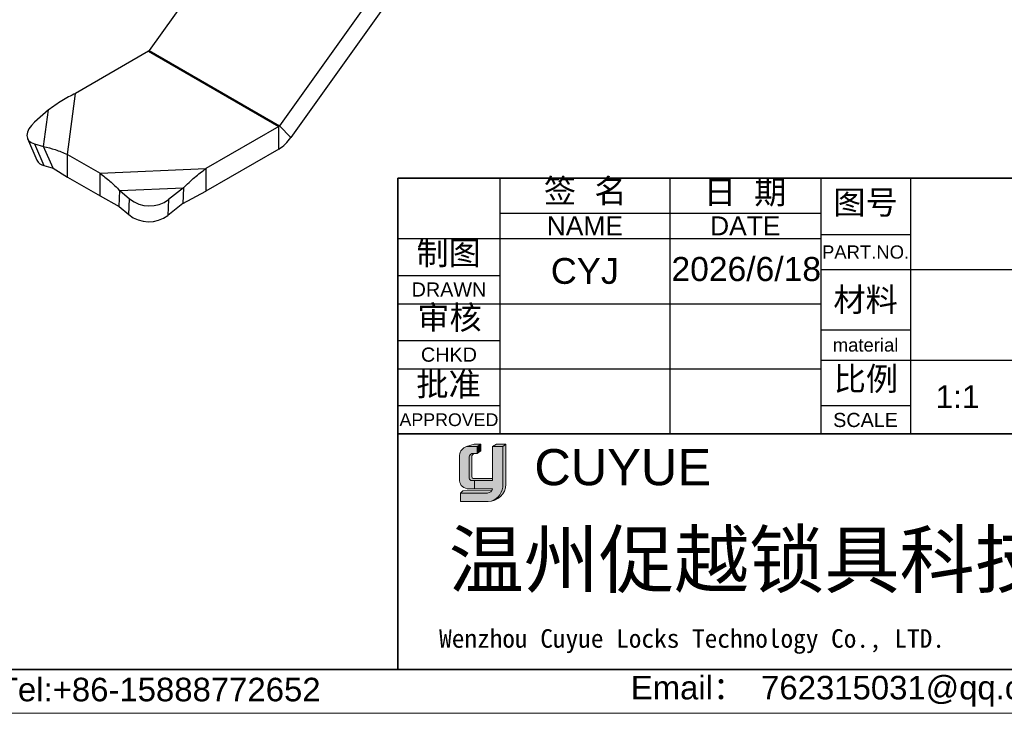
# Model space of a CAD drawing. Header units: millimetres. Extents: x 2502 to 2892, y 1247 to 1516.
# Tile 10 of 21: x 2689 to 2796, y 1247 to 1323. Entities that reach past the tile are written whole.
import ezdxf

# ---------------------------------------------------------------- set-up
doc = ezdxf.new("R2010")
doc.units = ezdxf.units.MM
for name, color, linetype, lineweight in [('0007', 7, 'Continuous', 5), ('实线层', 7, 'Continuous', 25), ('尺寸线层', 3, 'Continuous', 18), ('粗实线层', 7, 'Continuous', 35), ('细实线层', 3, 'Continuous', 18)]:
    doc.layers.add(name, color=color, linetype=linetype, lineweight=lineweight)
doc.styles.get("Standard").update_dxf_attribs({"font": 'arial.ttf'})
doc.styles.add('TEXTSTYLE_2', font='arial.ttf')
doc.styles.add('TEXTSTYLE_3', font='arial.ttf')

msp = doc.modelspace()

# ---------------------------------------------------------------- hatches: boundary and pattern name
at = {"layer": '实线层'}
h = msp.add_hatch(color=30, dxfattribs=at)
edge = h.paths.add_edge_path(flags=0)
edge.add_arc((2737.897725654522, 1275.270338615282), 0.3658501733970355, 103.89623382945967, 180.1196323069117, ccw=False)
edge.add_line((2737.809861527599, 1275.62548118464), (2738.381888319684, 1275.62548118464))
edge.add_line((2738.381888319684, 1275.62548118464), (2738.381888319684, 1276.408252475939))
edge.add_line((2738.381888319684, 1276.408252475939), (2737.232302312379, 1276.408252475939))
edge.add_arc((2737.592507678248, 1275.328620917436), 1.138135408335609, 108.4506221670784, 173.4013944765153)
edge.add_line((2736.461911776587, 1275.459407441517), (2736.461911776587, 1272.695066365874))
edge.add_arc((2737.435781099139, 1272.785792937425), 0.9780862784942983, 185.3223660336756, 272.7233690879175)
edge.add_line((2737.482253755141, 1271.808811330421), (2738.095130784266, 1271.808811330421))
edge.add_line((2738.095130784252, 1271.808811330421), (2738.095130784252, 1272.695066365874))
edge.add_line((2738.095130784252, 1272.695066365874), (2737.819234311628, 1272.695066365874))
edge.add_arc((2737.796228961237, 1272.958637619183), 0.2645733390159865, 177.6597996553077, 274.98831874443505, ccw=False)
edge.add_line((2737.531876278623, 1272.969440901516), (2737.531876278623, 1275.269574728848))
h = msp.add_hatch(color=256, dxfattribs=at)
h.paths.add_polyline_path([(2738.068401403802, 1276.641077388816), (2737.23230231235, 1276.408252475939), (2738.381888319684, 1276.408252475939), (2738.777258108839, 1276.641077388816)], flags=0)
h.paths.add_polyline_path([(2740.065754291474, 1276.408252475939), (2741.185701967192, 1276.408252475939), (2741.514843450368, 1276.641077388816), (2740.478589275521, 1276.641077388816)], flags=0)
msp.add_hatch(color=256, dxfattribs=at).paths.add_polyline_path([(2738.381888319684, 1275.62548118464), (2738.777258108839, 1275.92589367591), (2738.777258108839, 1276.641077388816), (2738.381888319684, 1276.408252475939)], flags=0)
h = msp.add_hatch(color=256, dxfattribs=at)
edge = h.paths.add_edge_path(flags=0)
edge.add_line((2741.514843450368, 1276.641077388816), (2741.185701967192, 1276.408252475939))
edge.add_line((2741.185701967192, 1276.408252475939), (2741.185701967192, 1272.303849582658))
edge.add_arc((2739.328075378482, 1272.231395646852), 1.859039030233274, -71.74154242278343, 2.2336036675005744, ccw=False)
edge.add_arc((2739.602496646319, 1272.353996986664), 1.913004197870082, 279.2658368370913, 358.4978790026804)
edge.add_line((2741.514843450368, 1272.303849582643), (2741.514843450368, 1276.641077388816))
h = msp.add_hatch(color=256, dxfattribs=at)
edge = h.paths.add_edge_path(flags=0)
edge.add_line((2737.795711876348, 1273.128613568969), (2737.795711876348, 1275.269574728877))
edge.add_arc((2738.161561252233, 1275.270338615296), 0.3658501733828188, 103.89623382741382, 180.1196323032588, ccw=False)
edge.add_line((2738.073697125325, 1275.62548118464), (2737.809861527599, 1275.62548118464))
edge.add_arc((2737.897725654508, 1275.270338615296), 0.3658501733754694, 103.8962338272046, 180.1196323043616)
edge.add_line((2737.531876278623, 1275.269574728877), (2737.531876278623, 1272.969440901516))
edge.add_arc((2737.796228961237, 1272.958637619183), 0.264573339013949, 177.6597996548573, 274.9883187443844)
edge.add_line((2737.819234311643, 1272.695066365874), (2740.065754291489, 1272.695066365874))
edge.add_line((2740.065754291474, 1272.695066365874), (2740.065754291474, 1272.917786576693))
edge.add_line((2740.065754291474, 1272.917786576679), (2737.96456442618, 1272.917786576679))
edge.add_arc((2738.003584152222, 1273.1220686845), 0.2079752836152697, 178.1966309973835, 259.1862447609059, ccw=False)
h = msp.add_hatch(color=256, dxfattribs=at)
edge = h.paths.add_edge_path(flags=0)
edge.add_line((2736.82110439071, 1271.598209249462), (2736.585617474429, 1271.339047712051))
edge.add_line((2736.585617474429, 1271.339047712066), (2739.50716355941, 1271.339047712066))
edge.add_arc((2739.400126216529, 1272.033313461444), 0.7024684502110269, 278.7644802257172, 323.8869948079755)
edge.add_line((2739.967619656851, 1271.619292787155), (2736.82110439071, 1271.598209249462))
at = {"layer": '尺寸线层'}
h = msp.add_hatch(color=179, dxfattribs=at)
edge = h.paths.add_edge_path(flags=0)
edge.add_line((2741.185701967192, 1276.408252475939), (2740.065754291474, 1276.408252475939))
edge.add_line((2740.065754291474, 1276.408252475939), (2740.065754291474, 1272.69506636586))
edge.add_line((2740.065754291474, 1272.695066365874), (2738.095130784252, 1272.695066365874))
edge.add_line((2738.095130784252, 1272.695066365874), (2738.095130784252, 1271.808811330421))
edge.add_line((2738.095130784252, 1271.808811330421), (2740.065754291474, 1271.808811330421))
edge.add_arc((2739.40012618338, 1272.033313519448), 0.7024685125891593, 278.7644821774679, 341.36184450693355, ccw=False)
edge.add_line((2739.50716355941, 1271.339047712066), (2736.585617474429, 1271.339047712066))
edge.add_line((2736.585617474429, 1271.339047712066), (2736.585617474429, 1270.441268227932))
edge.add_line((2736.585617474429, 1270.441268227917), (2739.570034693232, 1270.441268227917))
edge.add_arc((2739.60249664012, 1272.353996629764), 1.913003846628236, 269.0276957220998, 279.2658387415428)
edge.add_arc((2739.328075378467, 1272.231395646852), 1.85903903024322, 288.258457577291, 362.2336036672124)
edge.add_line((2741.185701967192, 1272.303849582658), (2741.185701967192, 1276.408252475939))

# ---------------------------------------------------------------- linework, layer by layer
for p, q in [((2729.794797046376, 1305.525678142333), (2729.794797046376, 1278.10785722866)), ((2740.855036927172, 1305.523754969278), (2740.855036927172, 1277.771246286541)), ((2759.288437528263, 1305.523754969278), (2759.288437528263, 1277.771246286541)), ((2775.672728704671, 1305.547425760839), (2775.672728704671, 1277.692509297)), ((2775.673682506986, 1305.523754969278), (2775.673682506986, 1277.771246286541)), ((2785.401467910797, 1305.547425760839), (2785.401467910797, 1277.692509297)), ((2740.855036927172, 1301.734667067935), (2775.673682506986, 1301.734667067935)), ((2775.672728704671, 1299.402958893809), (2785.401467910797, 1299.402958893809)), ((2729.794996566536, 1298.969656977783), (2775.673682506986, 1298.969656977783)), ((2775.672728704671, 1295.613870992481), (2824.316424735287, 1295.613870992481)), ((2729.794996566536, 1294.975753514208), (2740.855036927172, 1294.975753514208)), ((2729.794996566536, 1291.903520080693), (2775.673682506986, 1291.903520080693)), ((2775.672728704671, 1289.059773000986), (2785.401467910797, 1289.059773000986)), ((2729.794996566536, 1287.909616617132), (2740.855036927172, 1287.909616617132)), ((2775.672728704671, 1285.782724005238), (2824.316424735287, 1285.782724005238)), ((2729.794996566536, 1284.837383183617), (2775.673682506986, 1284.837383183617)), ((2729.794996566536, 1280.843479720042), (2740.855036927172, 1280.843479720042)), ((2775.672728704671, 1280.867150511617), (2785.401467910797, 1280.867150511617))]:
    msp.add_line(p, q)
at = {"layer": '0007'}
for p, q in [((2737.23230231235, 1276.408252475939), (2738.068401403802, 1276.641077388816)), ((2737.23230231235, 1276.408252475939), (2738.381888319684, 1276.408252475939)), ((2738.068401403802, 1276.641077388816), (2738.777258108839, 1276.641077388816)), ((2738.381888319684, 1276.408252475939), (2738.777258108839, 1276.641077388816)), ((2738.381888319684, 1275.62548118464), (2738.381888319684, 1276.408252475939)), ((2738.381888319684, 1275.62548118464), (2738.777258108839, 1275.92589367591)), ((2738.777258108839, 1275.92589367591), (2738.777258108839, 1276.641077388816)), ((2740.065754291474, 1276.408252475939), (2740.478589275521, 1276.641077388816)), ((2740.065754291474, 1276.408252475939), (2741.185701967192, 1276.408252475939)), ((2740.065754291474, 1272.695066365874), (2740.065754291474, 1276.408252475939)), ((2740.478589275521, 1276.641077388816), (2741.514843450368, 1276.641077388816)), ((2741.185701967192, 1276.408252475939), (2741.514843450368, 1276.641077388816)), ((2741.185701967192, 1276.408252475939), (2741.185701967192, 1272.303849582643)), ((2741.514843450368, 1276.641077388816), (2741.514843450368, 1272.303849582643)), ((2736.461911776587, 1272.69506636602), (2736.461911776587, 1275.459407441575)), ((2737.531876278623, 1272.969440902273), (2737.531876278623, 1275.269574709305)), ((2737.795711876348, 1273.128613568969), (2737.795711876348, 1275.269574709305)), ((2737.809861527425, 1275.62548118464), (2738.381888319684, 1275.62548118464)), ((2737.819234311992, 1272.695066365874), (2740.065754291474, 1272.695066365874)), ((2737.96456442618, 1272.917786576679), (2740.065754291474, 1272.917786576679)), ((2738.095130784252, 1272.695066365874), (2738.095130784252, 1271.808811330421)), ((2736.585617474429, 1271.339047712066), (2736.82110439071, 1271.598209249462)), ((2736.82110439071, 1271.598209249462), (2739.967619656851, 1271.619292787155)), ((2737.48225375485, 1271.808811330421), (2740.065754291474, 1271.808811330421)), ((2736.585617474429, 1270.441268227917), (2736.585617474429, 1271.339047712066)), ((2736.585617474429, 1271.339047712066), (2739.507163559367, 1271.339047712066)), ((2736.585617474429, 1270.441268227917), (2739.570034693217, 1270.441268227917))]:
    msp.add_line(p, q, dxfattribs=at)
for centre, radius, start, end in [((2737.592507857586, 1275.328620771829), 1.138135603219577, 108.4506284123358, 173.4013882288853), ((2737.897725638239, 1275.270338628), 0.3658501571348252, 103.8962318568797, 180.1196373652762), ((2738.161561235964, 1275.270338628), 0.3658501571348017, 103.8962318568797, 180.1196373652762), ((2737.435781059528, 1272.785792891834), 0.9780862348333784, 185.3223635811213, 272.7233715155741), ((2737.796228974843, 1272.958637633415), 0.2645733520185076, 177.6598026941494, 274.988315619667), ((2738.003584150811, 1273.122068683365), 0.2079752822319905, 178.1966306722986, 259.1862450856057), ((2739.400126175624, 1272.033313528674), 0.7024685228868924, 278.7644826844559, 341.3618439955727), ((2739.602496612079, 1272.353997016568), 1.913004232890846, 269.02769675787, 358.4978781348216), ((2739.328075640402, 1272.231395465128), 1.859038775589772, 288.2424993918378, 2.23360957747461)]:
    msp.add_arc(centre, radius, start, end, dxfattribs=at)
at = {"layer": '粗实线层', "color": 7, "linetype": 'Continuous', "lineweight": 25}
for p, q in [((2719.135569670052, 1342.314309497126), (2702.792492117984, 1319.37475154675)), ((2733.277705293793, 1334.150228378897), (2716.934627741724, 1311.210670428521)), ((2734.512187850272, 1332.870770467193), (2718.169110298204, 1309.931212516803)), ((2702.710193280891, 1319.296740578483), (2694.795826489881, 1314.727873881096)), ((2702.710193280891, 1319.296740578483), (2716.852328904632, 1311.132659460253)), ((2702.792492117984, 1319.37475154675), (2716.934627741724, 1311.210670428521)), ((2693.912629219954, 1308.09970777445), (2694.795826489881, 1314.727873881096)), ((2691.864702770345, 1312.931445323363), (2690.357221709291, 1311.596122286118)), ((2691.333686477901, 1308.946305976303), (2691.864702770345, 1312.931445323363)), ((2716.852328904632, 1311.132659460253), (2708.937962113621, 1306.563792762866)), ((2716.852328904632, 1308.683037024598), (2716.852328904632, 1311.132659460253)), ((2716.934627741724, 1311.210670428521), (2718.169110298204, 1309.931212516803)), ((2689.591426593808, 1309.815107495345), (2690.614464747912, 1307.467785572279)), ((2690.337655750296, 1309.238641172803), (2691.3606939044, 1306.891319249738)), ((2690.337655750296, 1309.238641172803), (2691.333686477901, 1308.946305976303)), ((2692.356724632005, 1306.598984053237), (2691.333686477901, 1308.946305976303)), ((2693.912629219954, 1308.09970777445), (2697.456397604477, 1306.053933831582)), ((2693.912629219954, 1305.650085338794), (2693.912629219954, 1308.09970777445)), ((2716.852328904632, 1308.683037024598), (2708.937962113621, 1304.114170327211)), ((2691.3606939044, 1306.891319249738), (2692.356724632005, 1306.598984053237)), ((2692.356724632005, 1306.598984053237), (2693.912629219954, 1305.650085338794)), ((2697.456397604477, 1306.053933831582), (2708.937962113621, 1306.563792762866)), ((2697.456397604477, 1303.604311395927), (2697.456397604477, 1306.053933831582)), ((2708.937962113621, 1306.563792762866), (2708.937962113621, 1304.114170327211)), ((2693.912629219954, 1305.650085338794), (2697.456397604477, 1303.604311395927)), ((2697.456397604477, 1303.604311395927), (2699.526623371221, 1302.459889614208)), ((2699.526623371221, 1302.459889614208), (2699.605318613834, 1304.17119438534)), ((2699.605318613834, 1304.17119438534), (2706.508530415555, 1304.477743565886)), ((2699.605318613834, 1304.17119438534), (2700.664807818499, 1303.276903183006)), ((2706.508530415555, 1304.477743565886), (2704.905943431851, 1303.197324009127)), ((2706.508530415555, 1304.477743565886), (2706.429835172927, 1302.76643879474)), ((2706.429835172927, 1302.76643879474), (2708.937962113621, 1304.114170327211)), ((2700.586112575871, 1301.565598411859), (2700.664807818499, 1303.276903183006)), ((2704.905943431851, 1303.197324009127), (2704.827248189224, 1301.486019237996)), ((2706.429835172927, 1302.76643879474), (2704.827248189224, 1301.486019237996)), ((2699.526623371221, 1302.459889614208), (2700.586112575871, 1301.565598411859))]:
    msp.add_line(p, q, dxfattribs=at)
at = {"layer": '粗实线层'}
msp.add_line((2729.794996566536, 1277.771246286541), (2843.806045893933, 1277.771246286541), dxfattribs=at)
msp.add_lwpolyline([(2524.582958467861, 1509.858027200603), (2875.552557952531, 1509.858027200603), (2875.552557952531, 1252.187066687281), (2524.582958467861, 1252.187066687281)], close=True, dxfattribs=at)
at = {"layer": '粗实线层', "color": 7, "linetype": 'Continuous', "lineweight": 25, "flags": 128}
msp.add_lwpolyline([(2690.357221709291, 1311.596122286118), (2690.00440431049, 1311.238632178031), (2689.741403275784, 1310.872498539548), (2689.578325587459, 1310.511791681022), (2689.521438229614, 1310.170373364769), (2689.572927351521, 1309.861364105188), (2689.730814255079, 1309.596638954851), (2689.989031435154, 1309.38637115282), (2690.337655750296, 1309.238641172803)], dxfattribs=at)
at = {"layer": '粗实线层'}
msp.add_lwpolyline([(2875.552358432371, 1305.524821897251), (2818.709264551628, 1305.524821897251), (2729.794996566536, 1305.523754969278), (2729.794996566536, 1252.161536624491)], dxfattribs=at)
at = {"layer": '粗实线层', "color": 7, "linetype": 'Continuous', "lineweight": 25}
for centre, radius, start, end in [((2702.568483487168, 1319.528656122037), 0.2717838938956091, 301.4266206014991, 325.5090849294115), ((2716.710619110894, 1311.364575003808), 0.2717838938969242, 301.4266206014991, 325.5090849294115), ((2714.584972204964, 1312.393685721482), 4.348542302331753, 301.4266206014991, 325.5090849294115), ((2691.592145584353, 1307.962156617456), 1.095564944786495, 206.823756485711, 257.803657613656), ((2702.836527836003, 1305.963247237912), 3.454390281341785, 231.0469004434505, 306.8031962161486), ((2702.757832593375, 1304.25194246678), 3.454390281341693, 231.0469004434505, 306.8031962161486)]:
    msp.add_arc(centre, radius, start, end, dxfattribs=at)
for points in [[(2694.795826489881, 1314.727873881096), (2694.296784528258, 1314.477802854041), (2693.298700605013, 1313.977660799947), (2692.342702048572, 1313.280183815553), (2691.864702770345, 1312.931445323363)], [(2691.333686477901, 1308.946305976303), (2691.752988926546, 1308.854540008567), (2692.591593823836, 1308.671008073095), (2693.472284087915, 1308.290141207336), (2693.912629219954, 1308.09970777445)], [(2697.456397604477, 1306.053933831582), (2697.815360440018, 1305.782936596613), (2698.533286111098, 1305.240942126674), (2699.247974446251, 1304.527776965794), (2699.605318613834, 1304.17119438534)], [(2706.508530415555, 1304.477743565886), (2706.914245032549, 1304.868211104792), (2707.725674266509, 1305.649146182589), (2708.533866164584, 1306.258910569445), (2708.937962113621, 1306.563792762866)]]:
    msp.add_open_spline(points, degree=3, dxfattribs=at)
at = {"layer": '细实线层'}
msp.add_lwpolyline([(2501.764156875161, 1516.258513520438), (2881.953044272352, 1516.258513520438), (2881.953044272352, 1247.438088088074), (2501.764156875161, 1247.438088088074)], close=True, dxfattribs=at)

# ---------------------------------------------------------------- texts
at = {"line_spacing_factor": 0.8999999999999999}
for s, insert, char_height, width, attachment_point, style in [('签  名', (2750.11413010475, 1305.428298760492), 2.560194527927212, 11.26085561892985, 2, 'TEXTSTYLE_2'), ('日  期', (2767.45958077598, 1305.295674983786), 2.560194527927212, 11.26085561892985, 2, 'TEXTSTYLE_2'), ('图号', (2780.537098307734, 1304.175377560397), 2.560194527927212, 7.500569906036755, 2, 'TEXTSTYLE_2'), ('NAME', (2750.071737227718, 1301.376239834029), 2.04815562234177, 8.245920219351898, 2, 'TEXTSTYLE_3'), ('DATE', (2767.481060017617, 1301.376239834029), 2.04815562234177, 7.613961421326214, 2, 'TEXTSTYLE_3'), ('制图', (2735.292459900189, 1298.675618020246), 2.560194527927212, 7.500569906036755, 2, 'TEXTSTYLE_2'), ('PART.NO.', (2780.537098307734, 1298.225269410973), 1.433708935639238, 9.439027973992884, 2, 'TEXTSTYLE_3'), ('DRAWN', (2735.325016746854, 1294.207695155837), 1.536116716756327, 8.09173750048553, 2, 'TEXTSTYLE_3'), ('材料', (2780.537098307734, 1293.6169192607), 2.560194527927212, 7.500569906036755, 2, 'TEXTSTYLE_2'), ('审核', (2735.383094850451, 1291.68000088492), 2.560194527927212, 7.500569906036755, 2, 'TEXTSTYLE_2'), ('material', (2780.537098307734, 1288.138102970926), 1.433708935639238, 8.99665681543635, 2, 'TEXTSTYLE_3'), ('CHKD', (2735.325016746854, 1287.141558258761), 1.536116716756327, 6.070230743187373, 2, 'TEXTSTYLE_3'), ('批准', (2735.278774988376, 1284.443975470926), 2.560194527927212, 7.500569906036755, 2, 'TEXTSTYLE_2'), ('比例', (2780.579670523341, 1285.030426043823), 2.560194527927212, 7.500569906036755, 2, 'TEXTSTYLE_2'), ('APPROVED', (2735.325016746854, 1279.998615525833), 1.382505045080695, 10.71055953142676, 2, 'TEXTSTYLE_3'), ('SCALE', (2780.537098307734, 1280.047888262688), 1.536116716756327, 7.02387941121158, 2, 'TEXTSTYLE_3'), ('CUYUE', (2744.591244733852, 1276.118023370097), 3.922500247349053, 43.70943133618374, 1, 'TEXTSTYLE_2'), ('{\\fsimsun|b0|i0|c134|p34;\\C0;Wenzhou Cuyue Locks Technology Co., LTD.}', (2734.257102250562, 1256.570572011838), 2.017285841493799, 84.19980900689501, 1, 'TEXTSTYLE_3'), ('Tel:+86-15888772652', (2703.882260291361, 1251.296715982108), 2.555084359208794, 36.27100872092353, 2, 'TEXTSTYLE_3'), ('{\\C256;Email\\fSimSun|b0|i0|c0|p34;： \\farial|b0|i0|c0|p34;762315031@qq.com}', (2778.723703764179, 1251.502533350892), 2.555084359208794, 51.89457506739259, 2, 'TEXTSTYLE_3')]:
    msp.add_mtext(s, dxfattribs=dict(at, insert=insert, char_height=char_height, width=width, attachment_point=attachment_point, style=style))
at = {"insert": (2790.52185696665, 1281.809806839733), "char_height": 2.452880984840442, "width": 17.06796351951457, "attachment_point": 5}
msp.add_mtext('1:1', dxfattribs=at)
at = {"layer": '尺寸线层', "insert": (2735.291576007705, 1267.12196899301), "char_height": 5.978871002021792, "width": 109.7595869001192, "attachment_point": 1}
msp.add_mtext('{\\fSimSun|b0|i0|c134|p2;\\C0;温州促越锁具科技有限公司}', dxfattribs=at)
at = {"layer": '细实线层', "insert": (2750.071737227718, 1295.436588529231), "char_height": 2.801785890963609, "attachment_point": 5}
msp.add_mtext_dynamic_manual_height_columns('CYJ', width=15.36116716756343, gutter_width=1.167410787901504, heights=[0], dxfattribs=at)
at = {"layer": '细实线层', "insert": (2759.47522860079, 1296.972439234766), "char_height": 2.611404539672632, "attachment_point": 1}
msp.add_mtext('2026/6/18', dxfattribs=at)

doc.saveas('drawing.dxf')
